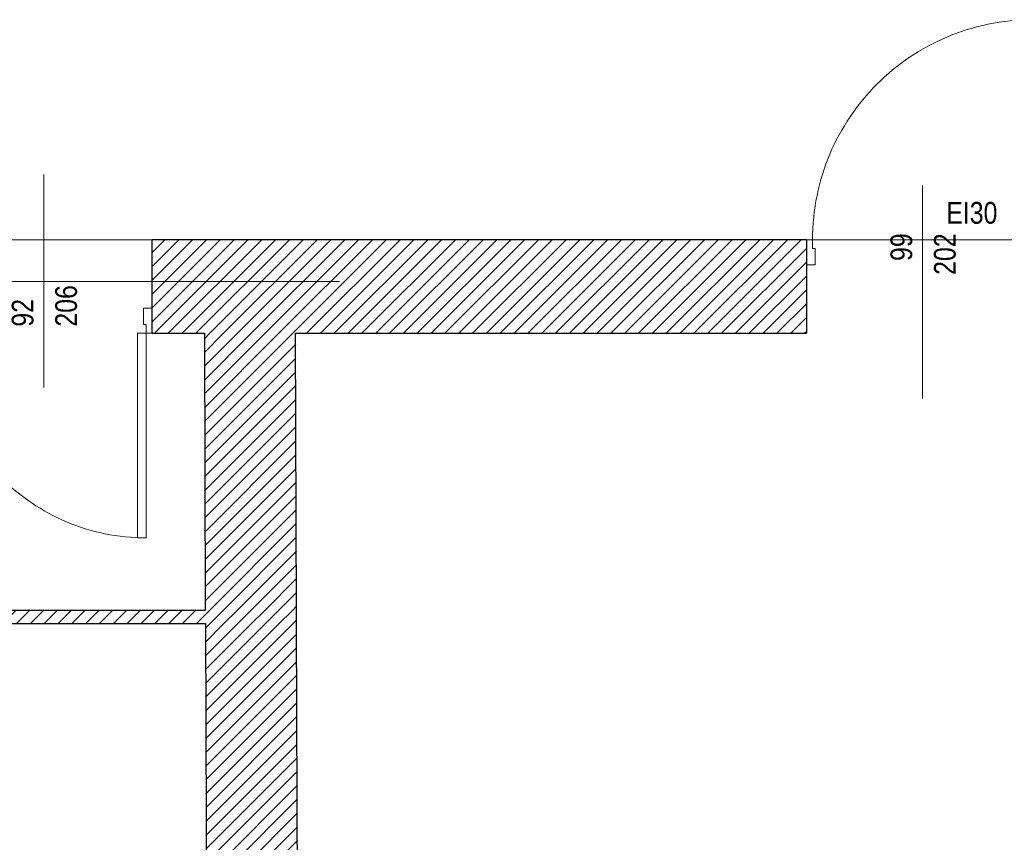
# Model space of a CAD drawing. Header units: millimetres. Extents: x -21056 to 421, y 9759 to 15589.
# Tile 47 of 120: x -4459 to -4006, y 10248 to 10626. Entities that reach past the tile are written whole.
import ezdxf
from ezdxf.enums import TextEntityAlignment as Align

# ---------------------------------------------------------------- set-up
doc = ezdxf.new("R2010")
doc.units = ezdxf.units.MM
doc.header["$LTSCALE"] = 25
doc.header["$MEASUREMENT"] = 0
doc.linetypes.add('Kropki i Kreski', pattern=[670.277762, 352.777767, -176.388884, 0, -141.111112])
doc.linetypes.add('Przerywana', pattern=[240, 120, -120])
for name, color, linetype in [('Drzwi ArchiCAD', 7, 'Continuous'), ('Konstrukcja - Siatki mod', 7, 'Continuous'), ('KR_INW', 7, 'Continuous'), ('NAPIS_SODON', 7, 'Continuous'), ('Znaczniki drzwi ArchiCADa', 7, 'Continuous')]:
    doc.layers.add(name, color=color, linetype=linetype)
for name, color, linetype, lineweight in [('Drzwi ArchiCAD_Nr_pióra__1', 7, 'Continuous', 13), ('Drzwi ArchiCAD_Nr_pióra__27', 7, 'Continuous', 25), ('Konstrukcja - Siatki mod_Nr_pióra__48', 1, 'Continuous', 15), ('KR_INW_Nr_pióra__101', 252, 'Continuous', 5), ('KR_INW_Nr_pióra__27', 7, 'Continuous', 25), ('NAPIS_SODON_Nr_pióra__121', 255, 'Continuous', 0), ('Znaczniki drzwi ArchiCADa_Nr_pióra__20', 1, 'Continuous', 13), ('Znaczniki drzwi ArchiCADa_Nr_pióra__7', 7, 'Continuous', 13)]:
    doc.layers.add(name, color=color, linetype=linetype, lineweight=lineweight)
doc.styles.add('GENERATED_STYLE_1', font='ARIALN.TTF')
pattern_1 = [(45, (0, 0), (-31.819804, 31.819804), [])]

# ---------------------------------------------------------------- blocks, each defined once
blk = doc.blocks.new('Strop_2', base_point=(188316, 115154.1))
at = {"layer": 'NAPIS_SODON_Nr_pióra__121', "linetype": 'Continuous', "flags": 128}
blk.add_lwpolyline([(224893.2, 113397.6), (205242.2, 113397.6), (204667.3, 113397.6), (188316, 113397.6)], dxfattribs=at)
blk = doc.blocks.new('Drzwi 19_27')
at = {"layer": 'Drzwi ArchiCAD_Nr_pióra__1', "linetype": 'Continuous'}
for p, q in [((380.7, 0), (380.7, 841.4)), ((380.7, 841.4), (420.7, 841.4)), ((420.7, 841.4), (420.7, 0)), ((-420.7, 0), (-448.7, 0)), ((-448.7, 0), (-448.7, -115)), ((-420.7, -40), (-420.7, 0)), ((420.7, 0), (380.7, 0)), ((448.7, 0), (420.7, 0)), ((420.7, 0), (420.7, -40)), ((448.7, -115), (448.7, 0)), ((-408.7, -40), (-420.7, -40)), ((-408.7, -115), (-408.7, -40)), ((420.7, -40), (408.7, -40)), ((408.7, -40), (408.7, -115)), ((-448.7, -115), (-408.7, -115)), ((408.7, -115), (448.7, -115))]:
    blk.add_line(p, q, dxfattribs=at)
at = {"layer": 'Drzwi ArchiCAD_Nr_pióra__1', "linetype": 'Przerywana'}
blk.add_arc((420.7, 0), 841.4, 90, 180, dxfattribs=at)
at = {"layer": 'Drzwi ArchiCAD_Nr_pióra__27', "linetype": 'Continuous'}
for p, q in [((-448.7, -115), (-448.7, 0)), ((448.7, -115), (448.7, 0))]:
    blk.add_line(p, q, dxfattribs=at)
blk = doc.blocks.new('Znacznik Wym 19_13')
at = {"layer": 'Znaczniki drzwi ArchiCADa_Nr_pióra__20', "linetype": 'Continuous'}
blk.add_line((0, -670), (0, 300), dxfattribs=at)
at = {"layer": 'Znaczniki drzwi ArchiCADa_Nr_pióra__7', "style": 'GENERATED_STYLE_1'}
for tag, p in [('AC_MarkerText_3', (-182.4, -197.3)), ('AC_MarkerText_2', (17.6, -261.3))]:
    blk.add_attdef(tag, text='', height=100, rotation=270, dxfattribs=at).set_placement(p, align=Align.BOTTOM_LEFT)
blk = doc.blocks.new('Ściana_68', base_point=(204363.9, 113397.6))
at = {"layer": 'KR_INW_Nr_pióra__101', "linetype": 'Continuous'}
h = blk.add_hatch(dxfattribs=at)
h.set_pattern_fill('Cegła_licówka', color=256, style=0, pattern_type=2)
h.set_pattern_definition(pattern_1)
h.paths.add_polyline_path([(203949.8, 111692.9), (204369.8, 111692.9), (204365.4, 112967.6), (203945.4, 112967.6)])
h = blk.add_hatch(dxfattribs=at)
h.set_pattern_fill('Cegła_licówka', color=256, style=0, pattern_type=2)
h.set_pattern_definition(pattern_1)
h.paths.add_polyline_path([(203950.1, 111632.9), (203961.4, 108378.4), (204116.4, 108378.9), (204231.4, 108379.3), (204381.4, 108379.9), (204370.1, 111632.9)])
h = blk.add_hatch(dxfattribs=at)
h.set_pattern_fill('Cegła_licówka', color=256, style=0, pattern_type=2)
h.set_pattern_definition(pattern_1)
h.paths.add_polyline_path([(203964.6, 107481), (203964.9, 107385.1), (204384.9, 107385.1), (204384.6, 107482.4), (204234.6, 107481.9), (204119.6, 107481.5)])
at = {"layer": 'KR_INW_Nr_pióra__27', "linetype": 'Continuous'}
for p, q in [((204116.4, 108378.9), (203961.4, 108378.4)), ((204231.4, 108379.3), (204116.4, 108378.9)), ((204381.4, 108379.9), (204231.4, 108379.3)), ((204119.6, 107481.5), (203964.6, 107481)), ((204234.6, 107481.9), (204119.6, 107481.5)), ((204384.6, 107482.4), (204234.6, 107481.9))]:
    blk.add_line(p, q, dxfattribs=at)
at = {"layer": 'KR_INW_Nr_pióra__27', "linetype": 'Continuous', "flags": 128}
for points in [[(203945.4, 112967.6), (203949.8, 111692.9)], [(204369.8, 111692.9), (204365.4, 112967.6)], [(203950.1, 111632.9), (203961.4, 108378.4)], [(204381.4, 108379.9), (204370.1, 111632.9)], [(203964.6, 107481), (203964.9, 107385.1)], [(204384.9, 107385.1), (204384.6, 107482.4)]]:
    blk.add_lwpolyline(points, dxfattribs=at)
at = {"layer": 'Drzwi ArchiCAD', "linetype": 'Continuous', "xscale": -0.9999999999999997, "zscale": 1000, "rotation": 90.20050733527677}
blk.add_blockref('Drzwi 19_27', (204118, 107930.2), dxfattribs=at)
at = {"layer": 'Znaczniki drzwi ArchiCADa', "color": 14, "lineweight": 13, "true_color": 0xb00000}
ref = blk.add_blockref('Znacznik Wym 19_13', (204383, 107931.1), dxfattribs=dict(at, rotation=270.2005073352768))
ref.add_attrib('AC_MarkerText_2', '82', dxfattribs={"layer": 'Znaczniki drzwi ArchiCADa_Nr_pióra__7', "color": 7, "height": 100, "rotation": 0.2005, "style": 'GENERATED_STYLE_1'}).set_placement((203963, 107978), align=Align.BOTTOM_LEFT)
ref.add_attrib('AC_MarkerText_3', '206', dxfattribs={"layer": 'Znaczniki drzwi ArchiCADa_Nr_pióra__7', "color": 7, "height": 100, "rotation": 0.2005, "style": 'GENERATED_STYLE_1'}).set_placement((203963.7, 107778), align=Align.BOTTOM_LEFT)
ref.add_attrib('AC_MarkerText_5', 'EI60', dxfattribs={"layer": 'Znaczniki drzwi ArchiCADa_Nr_pióra__7', "color": 7, "height": 100, "rotation": 270.2005, "style": 'GENERATED_STYLE_1'}).set_placement((203783.5, 108305.7), align=Align.BOTTOM_LEFT)
blk = doc.blocks.new('Ściana_92', base_point=(200293.6, 111632.9))
at = {"layer": 'KR_INW_Nr_pióra__101', "linetype": 'Continuous'}
h = blk.add_hatch(dxfattribs=at)
h.set_pattern_fill('Cegła_licówka', color=256, style=0, pattern_type=2)
h.set_pattern_definition(pattern_1)
h.paths.add_polyline_path([(200408.6, 111632.9), (204370.1, 111632.9), (204370.1, 111692.9), (200408.6, 111692.9)])
at = {"layer": 'KR_INW_Nr_pióra__27', "linetype": 'Continuous', "flags": 128}
for points in [[(201758, 111692.9), (200408.6, 111692.9)], [(203949.8, 111692.9), (201818, 111692.9)], [(204370.1, 111632.9), (204370.1, 111692.9)], [(200408.6, 111632.9), (203950.1, 111632.9)]]:
    blk.add_lwpolyline(points, dxfattribs=at)
blk = doc.blocks.new('Drzwi 19_43')
at = {"layer": 'Drzwi ArchiCAD_Nr_pióra__1', "linetype": 'Continuous'}
for p, q in [((430.5, 0), (430.5, 941.1)), ((430.5, 941.1), (470.5, 941.1)), ((470.5, 941.1), (470.5, 0)), ((-470.5, 0), (-498.5, 0)), ((-498.5, 0), (-498.5, -115)), ((-470.5, -40), (-470.5, 0)), ((470.5, 0), (430.5, 0)), ((498.5, 0), (470.5, 0)), ((470.5, 0), (470.5, -40)), ((498.5, -115), (498.5, 0)), ((-458.5, -40), (-470.5, -40)), ((-458.5, -115), (-458.5, -40)), ((470.5, -40), (458.5, -40)), ((458.5, -40), (458.5, -115)), ((-498.5, -115), (-458.5, -115)), ((458.5, -115), (498.5, -115))]:
    blk.add_line(p, q, dxfattribs=at)
at = {"layer": 'Drzwi ArchiCAD_Nr_pióra__1', "linetype": 'Przerywana'}
blk.add_arc((470.5, 0), 941.1, 90, 180, dxfattribs=at)
at = {"layer": 'Drzwi ArchiCAD_Nr_pióra__27', "linetype": 'Continuous'}
for p, q in [((-498.5, 0), (-498.5, -115)), ((498.5, 0), (498.5, -115))]:
    blk.add_line(p, q, dxfattribs=at)
blk = doc.blocks.new('Znacznik Wym 19_19')
at = {"layer": 'Znaczniki drzwi ArchiCADa_Nr_pióra__20', "linetype": 'Continuous'}
blk.add_line((0, 250), (0, -730), dxfattribs=at)
at = {"layer": 'Znaczniki drzwi ArchiCADa_Nr_pióra__7', "style": 'GENERATED_STYLE_1'}
for tag, rotation, p in [('AC_MarkerText_5', 180, (737.2, 212.9)), ('AC_MarkerText_3', 270, (-182.4, 30.7)), ('AC_MarkerText_2', 270, (17.6, 30.7))]:
    blk.add_attdef(tag, text='', height=100, rotation=rotation, dxfattribs=at).set_placement(p, align=Align.BOTTOM_LEFT)
blk = doc.blocks.new('Drzwi 19_49')
at = {"layer": 'Drzwi ArchiCAD_Nr_pióra__1', "linetype": 'Continuous'}
for p, q in [((466.2, 0), (466.2, 1012.4)), ((466.2, 1012.4), (506.2, 1012.4)), ((506.2, 1012.4), (506.2, 0)), ((-506.2, 0), (-534.2, 0)), ((-534.2, 0), (-534.2, -115)), ((-506.2, -40), (-506.2, 0)), ((506.2, 0), (466.2, 0)), ((534.2, 0), (506.2, 0)), ((506.2, 0), (506.2, -40)), ((534.2, -115), (534.2, 0)), ((-494.2, -40), (-506.2, -40)), ((-494.2, -115), (-494.2, -40)), ((506.2, -40), (494.2, -40)), ((494.2, -40), (494.2, -115)), ((-534.2, -115), (-494.2, -115)), ((494.2, -115), (534.2, -115))]:
    blk.add_line(p, q, dxfattribs=at)
at = {"layer": 'Drzwi ArchiCAD_Nr_pióra__1', "linetype": 'Przerywana'}
blk.add_arc((506.2, 0), 1012.4, 90, 180, dxfattribs=at)
at = {"layer": 'Drzwi ArchiCAD_Nr_pióra__27', "linetype": 'Continuous'}
for p, q in [((-534.2, 0), (-534.2, -115)), ((534.2, 0), (534.2, -115))]:
    blk.add_line(p, q, dxfattribs=at)
blk = doc.blocks.new('Znacznik Wym 19_41')
at = {"layer": 'Znaczniki drzwi ArchiCADa_Nr_pióra__20', "linetype": 'Continuous'}
blk.add_line((0, -680), (0, 300), dxfattribs=at)
at = {"layer": 'Znaczniki drzwi ArchiCADa_Nr_pióra__7', "style": 'GENERATED_STYLE_1'}
for tag, p in [('AC_MarkerText_3', (-182.4, -207.3)), ('AC_MarkerText_2', (17.6, -269.6))]:
    blk.add_attdef(tag, text='', height=100, rotation=270, dxfattribs=at).set_placement(p, align=Align.BOTTOM_LEFT)
blk = doc.blocks.new('Ściana_128', base_point=(209438.1, 113397.6))
at = {"layer": 'KR_INW_Nr_pióra__101', "linetype": 'Continuous'}
h = blk.add_hatch(dxfattribs=at)
h.set_pattern_fill('Cegła_licówka', color=256, style=0, pattern_type=2)
h.set_pattern_definition(pattern_1)
h.paths.add_polyline_path([(203705.5, 113397.6), (203705.5, 113082.6), (203705.5, 112967.6), (206715.7, 112967.6), (206715.7, 113282.6), (206715.7, 113397.6)])
at = {"layer": 'KR_INW_Nr_pióra__27', "linetype": 'Continuous'}
for p, q in [((203705.5, 113082.6), (203705.5, 113397.6)), ((206715.7, 113397.6), (206715.7, 113282.6)), ((206715.7, 113282.6), (206715.7, 112967.6)), ((203705.5, 112967.6), (203705.5, 113082.6))]:
    blk.add_line(p, q, dxfattribs=at)
at = {"layer": 'KR_INW_Nr_pióra__27', "linetype": 'Continuous', "flags": 128}
for points in [[(206715.7, 113397.6), (203705.5, 113397.6)], [(203705.5, 112967.6), (203945.4, 112967.6)], [(204365.4, 112967.6), (206715.7, 112967.6)]]:
    blk.add_lwpolyline(points, dxfattribs=at)
at = {"layer": 'Drzwi ArchiCAD', "linetype": 'Continuous', "zscale": 1000}
blk.add_blockref('Drzwi 19_49', (207249.9, 113397.6), dxfattribs=at)
at = {"layer": 'Drzwi ArchiCAD', "linetype": 'Continuous', "xscale": -1, "zscale": 1000, "rotation": 180}
blk.add_blockref('Drzwi 19_43', (203206.9, 112967.6), dxfattribs=at)
at = {"layer": 'Znaczniki drzwi ArchiCADa', "color": 14, "lineweight": 13, "true_color": 0xb00000}
ref = blk.add_blockref('Znacznik Wym 19_19', (203206.9, 112967.6), dxfattribs=dict(at, rotation=180))
ref.add_attrib('AC_MarkerText_2', '92', dxfattribs={"layer": 'Znaczniki drzwi ArchiCADa_Nr_pióra__7', "color": 7, "height": 100, "rotation": 90, "style": 'GENERATED_STYLE_1'}).set_placement((203189.3, 112998.2), align=Align.BOTTOM_LEFT)
ref.add_attrib('AC_MarkerText_3', '206', dxfattribs={"layer": 'Znaczniki drzwi ArchiCADa_Nr_pióra__7', "color": 7, "height": 100, "rotation": 90, "style": 'GENERATED_STYLE_1'}).set_placement((203389.3, 112998.2), align=Align.BOTTOM_LEFT)
ref = blk.add_blockref('Znacznik Wym 19_41', (207249.9, 112967.6), dxfattribs=dict(at, rotation=180))
ref.add_attrib('AC_MarkerText_2', '99', dxfattribs={"layer": 'Znaczniki drzwi ArchiCADa_Nr_pióra__7', "color": 7, "height": 100, "rotation": 90, "style": 'GENERATED_STYLE_1'}).set_placement((207232.2, 113300.2), align=Align.BOTTOM_LEFT)
ref.add_attrib('AC_MarkerText_3', '202', dxfattribs={"layer": 'Znaczniki drzwi ArchiCADa_Nr_pióra__7', "color": 7, "height": 100, "rotation": 90, "style": 'GENERATED_STYLE_1'}).set_placement((207432.2, 113236.2), align=Align.BOTTOM_LEFT)
ref.add_attrib('AC_MarkerText_5', 'EI30', dxfattribs={"layer": 'Znaczniki drzwi ArchiCADa_Nr_pióra__7', "color": 7, "height": 100, "rotation": 360, "style": 'GENERATED_STYLE_1'}).set_placement((207358.7, 113441.7), align=Align.BOTTOM_LEFT)
blk = doc.blocks.new('Standardowy znacznik siatki_8')
at = {"layer": 'Konstrukcja - Siatki mod_Nr_pióra__48', "linetype": 'Kropki i Kreski'}
blk.add_line((1000, 0), (72912, 0), dxfattribs=at)

msp = doc.modelspace()

# ---------------------------------------------------------------- block references
at = {"layer": 'Konstrukcja - Siatki mod', "color": 8, "linetype": 'Continuous', "lineweight": 13, "xscale": 0.1, "yscale": 0.1, "zscale": 100}
msp.add_blockref('Standardowy znacznik siatki_8', (-6969.92, 10505.51), dxfattribs=at)
at = {"layer": 'KR_INW', "xscale": 0.1, "yscale": 0.1, "zscale": 0.1}
for name, p in [('Ściana_128', (-3825.04, 10524.68)), ('Ściana_68', (-4332.46, 10524.68)), ('Ściana_92', (-4739.49, 10348.21))]:
    msp.add_blockref(name, p, dxfattribs=at)
at = {"layer": 'NAPIS_SODON', "color": 255, "linetype": 'Continuous', "lineweight": 0, "xscale": 0.1, "yscale": 0.1, "zscale": 0.1}
msp.add_blockref('Strop_2', (-5937.25, 10700.34), dxfattribs=at)

doc.saveas('drawing.dxf')
